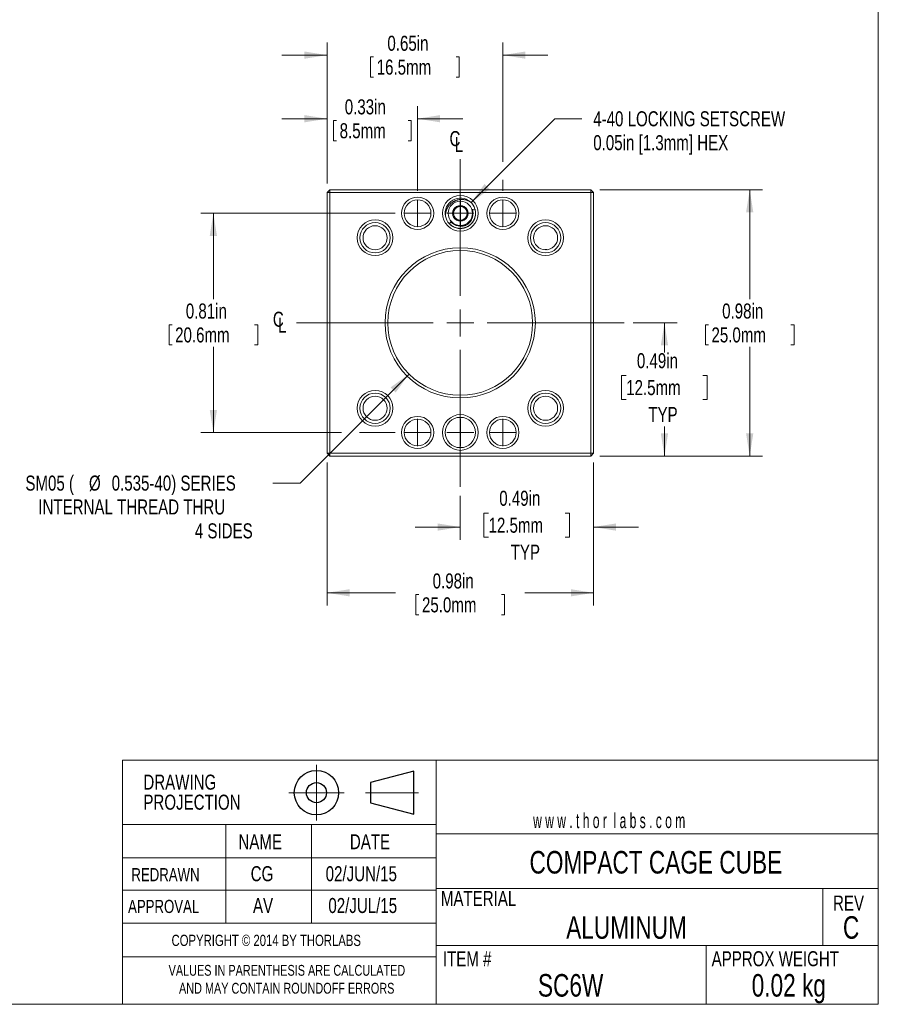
# Model space of a CAD drawing. Header units: inches. Extents: x 0.1 to 10.9, y 0 to 8.5.
# Tile 2 of 9: x 6.2 to 10.9, y 0 to 5.5. Entities that reach past the tile are written whole.
import ezdxf

# ---------------------------------------------------------------- set-up
doc = ezdxf.new("R2010")
doc.units = ezdxf.units.IN
doc.header["$MEASUREMENT"] = 0
doc.header["$PDSIZE"] = -1
doc.linetypes.add('CENTERX2', pattern=[0.8, 0.5, -0.1, 0.1, -0.1])
doc.styles.add('SLDTEXTSTYLE0', font='TXT', dxfattribs={"width": 0.75})
doc.styles.add('SLDTEXTSTYLE1', font='TXT', dxfattribs={"width": 0.6})
doc.dimstyles.new('SLDDIMSTYLE0', dxfattribs={"dimtxt": 0.083333, "dimasz": 0.125, "dimexe": 0, "dimexo": 0.0625, "dimgap": 0.020833, "dimtad": 0, "dimtih": 1, "dimtoh": 1, "dimlfac": 0.666667, "dimrnd": 1e-09, "dimdsep": 46, "dimtxsty": 'SLDTEXTSTYLE0', "dimsah": 1, "dimcen": 0.09, "dimadec": 0, "dimazin": 2, "dimtfac": 1, "dimtofl": 0, "dimtmove": 0, "dimatfit": 3, "dimfxl": 1, "dimfrac": 2, "dimtolj": 1, "dimtzin": 12, "dimarcsym": 0})
doc.dimstyles.new('SLDDIMSTYLE1', dxfattribs={"dimtxt": 0.083333, "dimasz": 0.125, "dimexe": 0, "dimexo": 0.0625, "dimgap": 0.020833, "dimtad": 0, "dimtih": 1, "dimtoh": 1, "dimlfac": 0.666667, "dimrnd": 1e-09, "dimzin": 12, "dimdsep": 46, "dimtxsty": 'SLDTEXTSTYLE0', "dimsah": 1, "dimcen": 0, "dimadec": 0, "dimazin": 3, "dimtfac": 1, "dimtofl": 0, "dimtmove": 0, "dimatfit": 3, "dimfxl": 1, "dimfrac": 2, "dimtolj": 1, "dimtzin": 12, "dimarcsym": 0})
doc.dimstyles.new('SLDDIMSTYLE2', dxfattribs={"dimtxt": 0.083333, "dimasz": 0.125, "dimexe": 0, "dimexo": 0.0625, "dimgap": 0.020833, "dimtad": 0, "dimtih": 1, "dimtoh": 1, "dimlfac": 0.666667, "dimrnd": 1e-09, "dimdsep": 46, "dimtxsty": 'SLDTEXTSTYLE0', "dimsah": 1, "dimcen": 0.09, "dimadec": 0, "dimazin": 2, "dimtfac": 1, "dimtmove": 0, "dimatfit": 0, "dimfxl": 1, "dimfrac": 2, "dimtolj": 1, "dimtzin": 12, "dimarcsym": 0})

# ---------------------------------------------------------------- blocks, each defined once
blk = doc.blocks.new('Third Angle Projection Block')
at = {"color": 7, "linetype": 'CENTERX2', "lineweight": 0}
for p, q in [((3.9951, 0.9376), (3.9951, 0.5538)), ((3.8033, 0.7457), (4.187, 0.7457)), ((4.3361, 0.7457), (4.7029, 0.7457))]:
    blk.add_line(p, q, dxfattribs=at)
at = {"color": 7, "linetype": 'Continuous', "lineweight": 30}
for p, q in [((4.6701, 0.8957), (4.3701, 0.8153)), ((4.6701, 0.5957), (4.6701, 0.8957)), ((4.3701, 0.8153), (4.3701, 0.6761)), ((4.3701, 0.6761), (4.6701, 0.5957))]:
    blk.add_line(p, q, dxfattribs=at)
for radius in [0.1536, 0.0696]:
    blk.add_circle((3.9951, 0.7457), radius, dxfattribs=at)
at = {"color": 7, "linetype": 'Continuous', "lineweight": 0}
blk.add_point((3.9951, 0.7457), dxfattribs=at)
blk = doc.blocks.new('SW_NOTE_0')
at = {"color": 0, "linetype": 'Continuous', "lineweight": 0, "char_height": 0.06, "attachment_point": 2, "style": 'SLDTEXTSTYLE0'}
for s, insert in [('VALUES IN PARENTHESIS ARE CALCULATED', (0.7837, 0.0773)), ('AND MAY CONTAIN ROUNDOFF ERRORS', (0.7826, -0.022))]:
    blk.add_mtext(s, dxfattribs=dict(at, insert=insert))
blk = doc.blocks.new('SW_NOTE_1')
at = {"color": 0, "linetype": 'Continuous', "lineweight": 0, "char_height": 0.08333, "attachment_point": 1, "style": 'SLDTEXTSTYLE0'}
for s, insert in [('DRAWING', (0, 0.1074)), ('PROJECTION', (0, -0.0037))]:
    blk.add_mtext(s, dxfattribs=dict(at, insert=insert))
blk = doc.blocks.new('_D')
at = {"color": 7, "linetype": 'Continuous', "lineweight": 0}
for p, q in [((9.4007, 4.5494), (10.3019, 4.5494)), ((10.2319, 4.5494), (10.2319, 3.9438)), ((9.9862, 3.8015), (9.9862, 3.689)), ((9.9862, 3.8015), (10.0031, 3.8015)), ((10.4775, 3.8015), (10.4606, 3.8015)), ((10.4775, 3.8015), (10.4775, 3.689)), ((9.9862, 3.689), (10.0031, 3.689)), ((10.2319, 3.0734), (10.2319, 3.6791)), ((10.4775, 3.689), (10.4606, 3.689)), ((9.4007, 3.0734), (10.3019, 3.0734))]:
    blk.add_line(p, q, dxfattribs=at)
for points in [[(10.2319, 4.5494), (10.2119, 4.4244), (10.2519, 4.4244)], [(10.2319, 3.0734), (10.2519, 3.1984), (10.2119, 3.1984)]]:
    blk.add_solid(points, dxfattribs=at)
at = {"color": 7, "linetype": 'Continuous', "lineweight": 0, "char_height": 0.08333, "attachment_point": 1, "style": 'SLDTEXTSTYLE0'}
for s, insert in [('0.98in', (10.0792, 3.9189)), ('25.0mm', (10.02, 3.7865))]:
    blk.add_mtext(s, dxfattribs=dict(at, insert=insert))
blk = doc.blocks.new('_D_1')
at = {"color": 7, "linetype": 'Continuous', "lineweight": 0}
for p, q in [((7.8897, 3.0384), (7.8897, 2.2453)), ((9.3657, 3.0384), (9.3657, 2.2453)), ((7.8897, 2.3153), (8.2689, 2.3153)), ((8.3821, 2.3053), (8.3821, 2.1929)), ((8.3821, 2.3053), (8.399, 2.3053)), ((8.8734, 2.3053), (8.8565, 2.3053)), ((8.8734, 2.3053), (8.8734, 2.1929)), ((9.3657, 2.3153), (8.9866, 2.3153)), ((8.3821, 2.1929), (8.399, 2.1929)), ((8.8734, 2.1929), (8.8565, 2.1929))]:
    blk.add_line(p, q, dxfattribs=at)
for points in [[(7.8897, 2.3153), (8.0147, 2.2953), (8.0147, 2.3353)], [(9.3657, 2.3153), (9.2407, 2.3353), (9.2407, 2.2953)]]:
    blk.add_solid(points, dxfattribs=at)
at = {"color": 7, "linetype": 'Continuous', "lineweight": 0, "char_height": 0.08333, "attachment_point": 1, "style": 'SLDTEXTSTYLE0'}
for s, insert in [('0.98in', (8.475, 2.4227)), ('25.0mm', (8.4159, 2.2903))]:
    blk.add_mtext(s, dxfattribs=dict(at, insert=insert))
blk = doc.blocks.new('_D_2')
at = {"color": 7, "linetype": 'Continuous', "lineweight": 0}
for p, q in [((8.344, 3.5277), (7.7402, 2.9238)), ((7.7402, 2.9238), (7.5902, 2.9238))]:
    blk.add_line(p, q, dxfattribs=at)
blk.add_solid([(8.344, 3.5277), (8.2415, 3.4534), (8.2698, 3.4252)], dxfattribs=at)
at = {"color": 7, "linetype": 'Continuous', "lineweight": 0, "attachment_point": 1, "style": 'SLDTEXTSTYLE0'}
for s, insert, char_height in [('SM05 (', (6.2182, 2.965), 0.08333), ('%%c', (6.5706, 2.965), 0.08333), ('0.535-40) SERIES', (6.6964, 2.965), 0.083333), ('INTERNAL THREAD THRU', (6.2899, 2.8327), 0.083333), ('4 SIDES', (7.1572, 2.7004), 0.08333)]:
    blk.add_mtext(s, dxfattribs=dict(at, insert=insert, char_height=char_height))
blk = doc.blocks.new('_D_3')
at = {"color": 7, "linetype": 'Continuous', "lineweight": 0}
for p, q in [((7.8897, 4.5844), (7.8897, 5.0131)), ((8.3915, 4.5439), (8.3915, 5.0131)), ((7.8897, 4.9431), (7.6397, 4.9431)), ((7.9258, 4.9332), (7.9258, 4.8207)), ((7.9258, 4.9332), (7.9427, 4.9332)), ((8.3554, 4.9332), (8.3385, 4.9332)), ((8.3554, 4.9332), (8.3554, 4.8207)), ((8.3915, 4.9431), (8.6415, 4.9431)), ((7.9258, 4.8207), (7.9427, 4.8207)), ((8.3554, 4.8207), (8.3385, 4.8207))]:
    blk.add_line(p, q, dxfattribs=at)
for points in [[(7.8897, 4.9431), (7.7647, 4.9631), (7.7647, 4.9231)], [(8.3915, 4.9431), (8.5165, 4.9231), (8.5165, 4.9631)]]:
    blk.add_solid(points, dxfattribs=at)
at = {"color": 7, "linetype": 'Continuous', "lineweight": 0, "char_height": 0.08333, "attachment_point": 1, "style": 'SLDTEXTSTYLE0'}
for s, insert in [('0.33in', (7.9879, 5.0506)), ('8.5mm', (7.9596, 4.9182))]:
    blk.add_mtext(s, dxfattribs=dict(at, insert=insert))
blk = doc.blocks.new('_D_4')
at = {"color": 7, "linetype": 'Continuous', "lineweight": 0}
for p, q in [((7.8897, 4.5844), (7.8897, 5.3657)), ((8.864, 4.7046), (8.864, 5.3657)), ((7.8897, 5.2957), (7.6397, 5.2957)), ((8.864, 5.2957), (9.114, 5.2957)), ((8.1312, 5.2857), (8.1312, 5.1733)), ((8.1312, 5.2857), (8.1481, 5.2857)), ((8.6225, 5.2857), (8.6056, 5.2857)), ((8.6225, 5.2857), (8.6225, 5.1733)), ((8.1312, 5.1733), (8.1481, 5.1733)), ((8.6225, 5.1733), (8.6056, 5.1733)), ((8.864, 4.5439), (8.864, 4.6046))]:
    blk.add_line(p, q, dxfattribs=at)
for points in [[(7.8897, 5.2957), (7.7647, 5.3157), (7.7647, 5.2757)], [(8.864, 5.2957), (8.989, 5.2757), (8.989, 5.3157)]]:
    blk.add_solid(points, dxfattribs=at)
at = {"color": 7, "linetype": 'Continuous', "lineweight": 0, "char_height": 0.08333, "attachment_point": 1, "style": 'SLDTEXTSTYLE0'}
for s, insert in [('0.65in', (8.2242, 5.4031)), ('16.5mm', (8.165, 5.2708))]:
    blk.add_mtext(s, dxfattribs=dict(at, insert=insert))
blk = doc.blocks.new('_D_5')
at = {"color": 7, "linetype": 'Continuous', "lineweight": 0}
for p, q in [((8.2665, 4.4189), (7.1898, 4.4189)), ((7.2598, 4.4189), (7.2598, 3.9438)), ((7.0142, 3.8015), (7.0142, 3.689)), ((7.0142, 3.8015), (7.0311, 3.8015)), ((7.5054, 3.8015), (7.4886, 3.8015)), ((7.5054, 3.8015), (7.5054, 3.689)), ((7.0142, 3.689), (7.0311, 3.689)), ((7.2598, 3.2039), (7.2598, 3.6791)), ((7.5054, 3.689), (7.4886, 3.689)), ((7.9703, 3.2039), (7.1898, 3.2039)), ((8.2665, 3.2039), (8.0703, 3.2039))]:
    blk.add_line(p, q, dxfattribs=at)
for points in [[(7.2598, 4.4189), (7.2398, 4.2939), (7.2798, 4.2939)], [(7.2598, 3.2039), (7.2798, 3.3289), (7.2398, 3.3289)]]:
    blk.add_solid(points, dxfattribs=at)
at = {"color": 7, "linetype": 'Continuous', "lineweight": 0, "char_height": 0.08333, "attachment_point": 1, "style": 'SLDTEXTSTYLE0'}
for s, insert in [('0.81in', (7.1071, 3.9189)), ('20.6mm', (7.048, 3.7865))]:
    blk.add_mtext(s, dxfattribs=dict(at, insert=insert))
blk = doc.blocks.new('_D_6')
at = {"color": 7, "linetype": 'Continuous', "lineweight": 0}
for p, q in [((8.6879, 4.4784), (9.1524, 4.9431)), ((9.1524, 4.9431), (9.3024, 4.9431))]:
    blk.add_line(p, q, dxfattribs=at)
blk.add_solid([(8.6879, 4.4784), (8.7904, 4.5526), (8.7621, 4.5809)], dxfattribs=at)
at = {"color": 7, "linetype": 'Continuous', "lineweight": 0, "char_height": 0.083333, "attachment_point": 1, "style": 'SLDTEXTSTYLE0'}
for s, insert in [('4-40 LOCKING SETSCREW', (9.3649, 4.9844)), ('0.05in [1.3mm] HEX', (9.3649, 4.8521))]:
    blk.add_mtext(s, dxfattribs=dict(at, insert=insert))
blk = doc.blocks.new('_D_7')
at = {"color": 7, "linetype": 'Continuous', "lineweight": 0}
for p, q in [((9.5857, 3.8114), (9.8294, 3.8114)), ((9.7594, 3.8114), (9.7594, 3.6473)), ((9.5475, 3.5193), (9.5222, 3.5193)), ((9.5222, 3.5193), (9.5222, 3.3869)), ((9.9713, 3.5193), (9.9967, 3.5193)), ((9.9967, 3.5193), (9.9967, 3.3869)), ((9.5222, 3.3869), (9.5475, 3.3869)), ((9.9967, 3.3869), (9.9713, 3.3869)), ((9.7594, 3.0734), (9.7594, 3.2376)), ((9.4007, 3.0734), (9.8294, 3.0734))]:
    blk.add_line(p, q, dxfattribs=at)
for points in [[(9.7594, 3.8114), (9.7394, 3.6864), (9.7794, 3.6864)], [(9.7594, 3.0734), (9.7794, 3.1984), (9.7394, 3.1984)]]:
    blk.add_solid(points, dxfattribs=at)
at = {"color": 7, "linetype": 'Continuous', "lineweight": 0, "char_height": 0.08333, "attachment_point": 1, "style": 'SLDTEXTSTYLE0'}
for s, insert in [('0.49in', (9.6067, 3.6436)), ('12.5mm', (9.5475, 3.4943)), ('TYP', (9.67, 3.345))]:
    blk.add_mtext(s, dxfattribs=dict(at, insert=insert))
blk = doc.blocks.new('_D_8')
at = {"color": 7, "linetype": 'Continuous', "lineweight": 0}
for p, q in [((9.3657, 3.0384), (9.3657, 2.6097)), ((8.6277, 2.8534), (8.6277, 2.6097)), ((8.7848, 2.7566), (8.7595, 2.7566)), ((8.7595, 2.7566), (8.7595, 2.6242)), ((9.2086, 2.7566), (9.234, 2.7566)), ((9.234, 2.7566), (9.234, 2.6242)), ((8.6277, 2.6797), (8.3777, 2.6797)), ((9.3657, 2.6797), (9.6157, 2.6797)), ((8.7595, 2.6242), (8.7848, 2.6242)), ((9.234, 2.6242), (9.2086, 2.6242))]:
    blk.add_line(p, q, dxfattribs=at)
for points in [[(8.6277, 2.6797), (8.5027, 2.6997), (8.5027, 2.6597)], [(9.3657, 2.6797), (9.4907, 2.6597), (9.4907, 2.6997)]]:
    blk.add_solid(points, dxfattribs=at)
at = {"color": 7, "linetype": 'Continuous', "lineweight": 0, "char_height": 0.08333, "attachment_point": 1, "style": 'SLDTEXTSTYLE0'}
for s, insert in [('0.49in', (8.844, 2.8809)), ('12.5mm', (8.7848, 2.7316)), ('TYP', (8.9073, 2.5823))]:
    blk.add_mtext(s, dxfattribs=dict(at, insert=insert))
blk = doc.blocks.new('SW_SYMBOL_MOD_CL')
at = {"color": 0, "linetype": 'Continuous', "lineweight": 0, "char_height": 30.8, "attachment_point": 5, "style": 'SLDTEXTSTYLE0'}
for s, insert in [('C', (15.7, 23.6)), ('L', (23.6, 11.8))]:
    blk.add_mtext(s, dxfattribs=dict(at, insert=insert))
blk = doc.blocks.new('SW_CENTERMARKSYMBOL_0')
at = {"color": 0, "linetype": 'Continuous', "lineweight": 0}
for p, q in [((0, 0.15), (0, 0.908)), ((0, 0), (0, 0.075)), ((-0.15, 0), (-0.908, 0)), ((0, 0), (-0.075, 0)), ((0, 0), (0, -0.075)), ((0, 0), (0.075, 0)), ((0.15, 0), (0.908, 0)), ((0, -0.15), (0, -0.908))]:
    blk.add_line(p, q, dxfattribs=at)
blk = doc.blocks.new('SW_CENTERMARKSYMBOL_1')
at = {"color": 0, "linetype": 'Continuous', "lineweight": 0}
for q in [(0, 0.075), (-0.075, 0), (0, -0.075), (0.075, 0)]:
    blk.add_line((0, 0), q, dxfattribs=at)
blk = doc.blocks.new('SW_CENTERMARKSYMBOL_2')
at = {"color": 0, "linetype": 'Continuous', "lineweight": 0}
for q in [(0, 0.075), (-0.075, 0), (0, -0.075), (0.075, 0)]:
    blk.add_line((0, 0), q, dxfattribs=at)
blk = doc.blocks.new('SW_CENTERMARKSYMBOL_3')
at = {"color": 0, "linetype": 'Continuous', "lineweight": 0}
for q in [(0, 0.075), (-0.075, 0), (0, -0.075), (0.075, 0)]:
    blk.add_line((0, 0), q, dxfattribs=at)
blk = doc.blocks.new('SW_CENTERMARKSYMBOL_4')
at = {"color": 0, "linetype": 'Continuous', "lineweight": 0}
for q in [(0, 0.075), (-0.075, 0), (0, -0.075), (0.075, 0)]:
    blk.add_line((0, 0), q, dxfattribs=at)
blk = doc.blocks.new('SW_CENTERMARKSYMBOL_5')
at = {"color": 0, "linetype": 'Continuous', "lineweight": 0}
for q in [(0, 0.075), (-0.075, 0), (0, -0.075), (0.075, 0)]:
    blk.add_line((0, 0), q, dxfattribs=at)
blk = doc.blocks.new('SW_CENTERMARKSYMBOL_6')
at = {"color": 0, "linetype": 'Continuous', "lineweight": 0}
for q in [(0, 0.075), (-0.075, 0), (0, -0.075), (0.075, 0)]:
    blk.add_line((0, 0), q, dxfattribs=at)

msp = doc.modelspace()

# ---------------------------------------------------------------- linework, layer by layer
at = {"color": 7, "linetype": 'Continuous', "lineweight": 0}
for p, q in [((10.9445, 0.0356), (10.9445, 8.4506)), ((7.9047, 4.5494), (7.8897, 4.5344)), ((7.9047, 4.5344), (7.8897, 4.5344)), ((7.8897, 3.0884), (7.8897, 4.5344)), ((7.9047, 4.5344), (7.9047, 4.5494)), ((7.9047, 4.5494), (9.3507, 4.5494)), ((7.9047, 4.5344), (7.9047, 3.0884)), ((9.3507, 4.5344), (7.9047, 4.5344)), ((9.3507, 4.5344), (9.3507, 4.5494)), ((9.3657, 4.5344), (9.3507, 4.5494)), ((9.3507, 3.0884), (9.3507, 4.5344)), ((9.3657, 4.5344), (9.3507, 4.5344)), ((9.3657, 4.5344), (9.3657, 3.0884)), ((8.709, 4.4427), (8.6952, 4.4408)), ((8.5762, 4.3721), (8.5676, 4.3611)), ((7.9047, 3.0734), (7.8897, 3.0884)), ((7.9047, 3.0884), (7.8897, 3.0884)), ((7.9047, 3.0734), (7.9047, 3.0884)), ((7.9047, 3.0884), (9.3507, 3.0884)), ((9.3507, 3.0734), (7.9047, 3.0734)), ((9.3657, 3.0884), (9.3507, 3.0884)), ((9.3507, 3.0734), (9.3507, 3.0884)), ((9.3507, 3.0734), (9.3657, 3.0884)), ((10.9445, 1.3874), (10.9445, 1.9698)), ((6.7572, 0.2977), (6.7572, 1.3874)), ((6.7572, 1.3874), (8.4938, 1.3874)), ((8.4938, 1.3874), (8.4938, 0.0356)), ((8.4938, 1.3874), (10.9445, 1.3874)), ((6.7572, 0.4841), (6.7572, 1.0302)), ((6.7572, 0.0356), (6.7572, 1.0302)), ((8.4938, 1.0302), (6.7572, 1.0302)), ((7.3281, 1.0302), (7.3281, 0.4841)), ((7.8037, 1.0302), (7.8037, 0.4841)), ((8.4938, 0.98), (10.9445, 0.98)), ((8.4938, 0.846), (6.7572, 0.846)), ((8.4938, 0.6662), (6.7572, 0.6662)), ((8.4938, 0.6756), (10.9445, 0.6756)), ((10.6365, 0.6756), (10.6365, 0.3599)), ((8.4938, 0.4841), (6.7572, 0.4841)), ((6.7572, 0.4841), (6.7572, 0.2977)), ((8.4938, 0.3599), (10.9445, 0.3599)), ((9.9901, 0.3599), (9.9901, 0.0356)), ((6.7572, 0.2977), (8.4938, 0.2977)), ((10.9445, 0.0356), (0.0622, 0.0356))]:
    msp.add_line(p, q, dxfattribs=at)
for centre, radius in [((8.3915, 4.4189), 0.0892), ((8.3915, 4.4189), 0.0742), ((8.6285, 4.4189), 0.099), ((8.6285, 4.4189), 0.0672), ((8.864, 4.4189), 0.0892), ((8.864, 4.4189), 0.0742), ((8.156, 4.2832), 0.099), ((8.156, 4.2832), 0.084), ((9.1008, 4.2832), 0.099), ((9.1008, 4.2832), 0.084), ((8.156, 4.2832), 0.0667), ((9.1008, 4.2832), 0.0668), ((8.6277, 3.8114), 0.4163), ((8.6277, 3.8114), 0.4013), ((8.156, 3.3383), 0.099), ((8.156, 3.3383), 0.084), ((8.156, 3.3383), 0.0667), ((9.1008, 3.3383), 0.099), ((9.1008, 3.3383), 0.084), ((9.1008, 3.3383), 0.0668), ((8.3915, 3.2039), 0.0892), ((8.3915, 3.2039), 0.0743), ((8.6285, 3.2039), 0.099), ((8.6285, 3.2039), 0.084), ((8.864, 3.2039), 0.0892), ((8.864, 3.2039), 0.0743)]:
    msp.add_circle(centre, radius, dxfattribs=at)
for radius, start, end in [(0.084, 49.4412, 190.5588), (0.084, 16.4559, 49.4412), (0.0433, 120, 180), (0.0375, 150, 210), (0.0375, 90, 150), (0.0433, 60, 120), (0.0375, 30, 90), (0.0433, 360, 60), (0.0375, 330, 30), (0.084, 0, 16.4559), (0.084, 190.5588, 223.5441), (0.084, 223.5441, 0), (0.0433, 180, 240), (0.0375, 210, 270), (0.0433, 240, 300), (0.0375, 270, 330), (0.0433, 300, 360)]:
    msp.add_arc((8.6285, 4.4189), radius, start, end, dxfattribs=at)
for points, knots in [([(8.5459, 4.4035), (8.5459, 4.4056), (8.5459, 4.4098), (8.5465, 4.416), (8.5475, 4.4221), (8.5488, 4.4282), (8.5506, 4.4341), (8.5528, 4.44), (8.5554, 4.4457), (8.5584, 4.4512), (8.5617, 4.4565), (8.5654, 4.4615), (8.5694, 4.4662), (8.5736, 4.4705), (8.5782, 4.4747), (8.583, 4.4784), (8.5881, 4.4819), (8.5933, 4.4849), (8.5987, 4.4876), (8.6043, 4.4899), (8.61, 4.4919), (8.6158, 4.4934), (8.6217, 4.4946), (8.6276, 4.4954), (8.6336, 4.4957), (8.6396, 4.4957), (8.6456, 4.4953), (8.6516, 4.4945), (8.6576, 4.4932), (8.6634, 4.4916), (8.6691, 4.4896), (8.6743, 4.4874), (8.679, 4.4851), (8.6817, 4.4836), (8.6831, 4.4828)], [0, 0, 0, 0, 0.032258, 0.064627, 0.097031, 0.129397, 0.161653, 0.193944, 0.226351, 0.258795, 0.291199, 0.323487, 0.35508, 0.386785, 0.418527, 0.45023, 0.481821, 0.512916, 0.544116, 0.575354, 0.606555, 0.63765, 0.668672, 0.699797, 0.730958, 0.762085, 0.793108, 0.824501, 0.855996, 0.887527, 0.919025, 0.95042, 0.97521, 1, 1, 1, 1]), ([(8.5676, 4.3611), (8.5689, 4.3597), (8.5717, 4.357), (8.5761, 4.3532), (8.5808, 4.3497), (8.5857, 4.3466), (8.5908, 4.3438), (8.5961, 4.3414), (8.6016, 4.3393), (8.6072, 4.3376), (8.6129, 4.3363), (8.6187, 4.3354), (8.6245, 4.335), (8.6302, 4.3349), (8.636, 4.3352), (8.6417, 4.3359), (8.6474, 4.337), (8.6528, 4.3385), (8.6581, 4.3403), (8.6633, 4.3425), (8.6684, 4.3449), (8.6732, 4.3477), (8.6777, 4.3508), (8.6821, 4.3542), (8.6862, 4.3578), (8.69, 4.3617), (8.6936, 4.3658), (8.6969, 4.3701), (8.6999, 4.3747), (8.7026, 4.3794), (8.705, 4.3842), (8.7071, 4.3893), (8.7089, 4.3945), (8.7103, 4.3998), (8.7114, 4.4052), (8.7121, 4.4107), (8.7125, 4.4161), (8.7125, 4.4216), (8.7121, 4.4269), (8.7115, 4.4323), (8.7105, 4.4376), (8.7095, 4.441), (8.709, 4.4427)], [0, 0, 0, 0, 0.026191, 0.052472, 0.078782, 0.105061, 0.13125, 0.15745, 0.183744, 0.210068, 0.236358, 0.262553, 0.288072, 0.313685, 0.339327, 0.364936, 0.390451, 0.415063, 0.439763, 0.464492, 0.489191, 0.513802, 0.537818, 0.561916, 0.586043, 0.610143, 0.634161, 0.658227, 0.68237, 0.706541, 0.730688, 0.754757, 0.779453, 0.804226, 0.829029, 0.853806, 0.878504, 0.902755, 0.927077, 0.951424, 0.975748, 1, 1, 1, 1]), ([(8.6068, 4.4564), (8.6059, 4.4548), (8.604, 4.4516), (8.6015, 4.4472), (8.5992, 4.4432), (8.5972, 4.4398), (8.5951, 4.436), (8.5927, 4.432), (8.5902, 4.4276), (8.5877, 4.4233), (8.586, 4.4204), (8.5852, 4.4189)], [0, 0, 0, 0, 0.132245, 0.2644529, 0.3545512, 0.4447191, 0.5348004, 0.6500407, 0.7652981, 0.8826377, 1, 1, 1, 1]), ([(8.6501, 4.4564), (8.6483, 4.4564), (8.6445, 4.4564), (8.6394, 4.4564), (8.6349, 4.4564), (8.6309, 4.4564), (8.6266, 4.4564), (8.6219, 4.4564), (8.6168, 4.4564), (8.6118, 4.4564), (8.6085, 4.4564), (8.6068, 4.4564)], [0, 0, 0, 0, 0.132245, 0.2644527, 0.3545515, 0.4447193, 0.534801, 0.6500406, 0.7652979, 0.8826375, 1, 1, 1, 1]), ([(8.6718, 4.4189), (8.6712, 4.4199), (8.6702, 4.4217), (8.6682, 4.4251), (8.6659, 4.4292), (8.6631, 4.4339), (8.6604, 4.4387), (8.6579, 4.443), (8.6557, 4.4468), (8.6538, 4.45), (8.652, 4.4532), (8.6507, 4.4554), (8.6501, 4.4564)], [0, 0, 0, 0, 0.075897, 0.151876, 0.275577, 0.399249, 0.526019, 0.652795, 0.739218, 0.825647, 0.91282, 1, 1, 1, 1]), ([(8.6952, 4.4408), (8.6955, 4.4395), (8.6963, 4.437), (8.6972, 4.4331), (8.6978, 4.4292), (8.6983, 4.4252), (8.6985, 4.4211), (8.6985, 4.417), (8.6983, 4.4129), (8.6978, 4.4088), (8.6971, 4.4046), (8.6963, 4.4009), (8.6953, 4.3977), (8.6944, 4.3949), (8.6933, 4.3921), (8.6925, 4.3903), (8.6921, 4.3893)], [0, 0, 0, 0, 0.075085, 0.150169, 0.226143, 0.302118, 0.379536, 0.457016, 0.534434, 0.614205, 0.694043, 0.773812, 0.830158, 0.886504, 0.943251, 1, 1, 1, 1]), ([(8.6223, 4.349), (8.6208, 4.3492), (8.6179, 4.3495), (8.6131, 4.3505), (8.6079, 4.3519), (8.603, 4.3536), (8.5988, 4.3555), (8.5952, 4.3573), (8.5914, 4.3594), (8.5876, 4.362), (8.5836, 4.3651), (8.5797, 4.3684), (8.5774, 4.3709), (8.5762, 4.3721)], [0, 0, 0, 0, 0.08364, 0.167609, 0.278311, 0.389016, 0.464867, 0.540777, 0.616629, 0.711553, 0.806478, 0.903238, 1, 1, 1, 1]), ([(8.5852, 4.4189), (8.5858, 4.4179), (8.587, 4.4158), (8.5889, 4.4126), (8.5907, 4.4093), (8.5929, 4.4055), (8.5954, 4.4013), (8.5981, 4.3966), (8.6009, 4.3918), (8.6032, 4.3877), (8.6052, 4.3842), (8.6063, 4.3824), (8.6068, 4.3814)], [0, 0, 0, 0, 0.086476, 0.172946, 0.260079, 0.347204, 0.470788, 0.594365, 0.721228, 0.848124, 0.924016, 1, 1, 1, 1]), ([(8.6068, 4.3814), (8.6087, 4.3814), (8.6124, 4.3814), (8.6175, 4.3814), (8.6221, 4.3814), (8.626, 4.3814), (8.6304, 4.3814), (8.6351, 4.3814), (8.6401, 4.3814), (8.6452, 4.3814), (8.6485, 4.3814), (8.6501, 4.3814)], [0, 0, 0, 0, 0.132245, 0.264453, 0.354552, 0.444719, 0.534801, 0.650041, 0.765298, 0.882638, 1, 1, 1, 1]), ([(8.6921, 4.3893), (8.6916, 4.388), (8.6907, 4.3854), (8.6889, 4.3816), (8.687, 4.3779), (8.6845, 4.374), (8.6816, 4.3701), (8.6782, 4.3663), (8.6745, 4.3627), (8.6704, 4.3595), (8.6662, 4.3566), (8.6617, 4.3541), (8.6571, 4.3521), (8.6523, 4.3504), (8.6474, 4.3491), (8.6424, 4.3482), (8.6373, 4.3478), (8.6323, 4.3478), (8.6273, 4.3481), (8.624, 4.3487), (8.6223, 4.349)], [0, 0, 0, 0, 0.047685, 0.095482, 0.143278, 0.19096, 0.249486, 0.308228, 0.366968, 0.42549, 0.483037, 0.540791, 0.598546, 0.656093, 0.71335, 0.770808, 0.828269, 0.885529, 0.942764, 1, 1, 1, 1]), ([(8.6501, 4.3814), (8.6511, 4.3831), (8.6529, 4.3863), (8.6555, 4.3907), (8.6578, 4.3947), (8.6597, 4.3981), (8.6619, 4.4018), (8.6643, 4.4059), (8.6668, 4.4103), (8.6693, 4.4146), (8.671, 4.4175), (8.6718, 4.4189)], [0, 0, 0, 0, 0.132245, 0.264453, 0.354552, 0.444719, 0.534802, 0.650041, 0.765298, 0.882638, 1, 1, 1, 1]), ([(9.0957, 4.2176), (9.0963, 4.2176), (9.0975, 4.2177), (9.0993, 4.2178), (9.101, 4.2178), (9.1026, 4.2177), (9.1041, 4.2176), (9.1055, 4.2175), (9.1069, 4.2173), (9.1081, 4.2171), (9.1087, 4.217), (9.1089, 4.217)], [0, 0, 0, 0, 0.135024, 0.249334, 0.367865, 0.46966, 0.574206, 0.680667, 0.78936, 0.915583, 1, 1, 1, 1])]:
    msp.add_open_spline(points, degree=3, knots=knots, dxfattribs=at)

# ---------------------------------------------------------------- block references
at = {"color": 7, "linetype": 'Continuous', "lineweight": 0, "xscale": 0.0027037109, "yscale": 0.0027037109, "zscale": 0.0027037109}
for p in [(8.5562, 4.7685), (7.5774, 3.7674)]:
    msp.add_blockref('SW_SYMBOL_MOD_CL', p, dxfattribs=at)
at = {"color": 7, "linetype": 'Continuous', "lineweight": 0}
for name, p in [('SW_CENTERMARKSYMBOL_0', (8.6277, 3.8114)), ('SW_CENTERMARKSYMBOL_3', (8.3915, 4.4189)), ('SW_CENTERMARKSYMBOL_6', (8.6285, 4.4189)), ('SW_CENTERMARKSYMBOL_2', (8.864, 4.4189)), ('SW_CENTERMARKSYMBOL_4', (8.3915, 3.2039)), ('SW_CENTERMARKSYMBOL_1', (8.6285, 3.2039)), ('SW_CENTERMARKSYMBOL_5', (8.864, 3.2039)), ('SW_NOTE_1', (6.872, 1.2001)), ('SW_NOTE_0', (6.8836, 0.1754))]:
    msp.add_blockref(name, p, dxfattribs=at)
at = {"color": 7, "linetype": 'Continuous', "xscale": 0.8, "yscale": 0.8, "zscale": 0.8}
msp.add_blockref('Third Angle Projection Block', (4.6349, 0.6109), dxfattribs=at)

# ---------------------------------------------------------------- texts
at = {"color": 7, "linetype": 'Continuous', "lineweight": 0}
for s, insert, char_height, attachment_point, style in [('w w w . t h o r  l a b s . c o m', (9.0316, 1.0943), 0.083333, 1, 'SLDTEXTSTYLE1'), ('NAME', (7.3987, 0.9772), 0.08333, 1, 'SLDTEXTSTYLE0'), ('DATE', (8.0163, 0.9772), 0.08333, 1, 'SLDTEXTSTYLE0'), ('COMPACT CAGE CUBE', (9.7117, 0.8842), 0.125, 2, 'SLDTEXTSTYLE0'), ('REDRAWN', (6.8056, 0.7895), 0.07292, 1, 'SLDTEXTSTYLE0'), ('CG', (7.4666, 0.7999), 0.08333, 1, 'SLDTEXTSTYLE0'), ('02/JUN/15', (7.8822, 0.7999), 0.08333, 1, 'SLDTEXTSTYLE0'), ('MATERIAL', (8.5205, 0.6624), 0.08333, 1, 'SLDTEXTSTYLE0'), ('APPROVAL', (6.7872, 0.6133), 0.07292, 1, 'SLDTEXTSTYLE0'), ('AV', (7.4793, 0.6237), 0.08333, 1, 'SLDTEXTSTYLE0'), ('02/JUL/15', (7.8972, 0.6237), 0.08333, 1, 'SLDTEXTSTYLE0'), ('REV', (10.6936, 0.6373), 0.08333, 1, 'SLDTEXTSTYLE0'), ('ALUMINUM', (9.5493, 0.5227), 0.125, 2, 'SLDTEXTSTYLE0'), ('C', (10.7937, 0.5227), 0.125, 2, 'SLDTEXTSTYLE0'), ('COPYRIGHT © 2014 BY THORLABS', (7.0281, 0.42), 0.0625, 1, 'SLDTEXTSTYLE0'), ('ITEM #', (8.5315, 0.3287), 0.08333, 1, 'SLDTEXTSTYLE0'), ('APPROX WEIGHT', (10.0209, 0.3287), 0.083333, 1, 'SLDTEXTSTYLE0'), ('SC6W', (9.2395, 0.202), 0.125, 2, 'SLDTEXTSTYLE0'), ('0.02 kg', (10.4484, 0.202), 0.125, 2, 'SLDTEXTSTYLE0')]:
    msp.add_mtext(s, dxfattribs=dict(at, insert=insert, char_height=char_height, attachment_point=attachment_point, style=style))

# ---------------------------------------------------------------- dimensions: what is measured, and where the dimension line sits
for base, p1, p2, dimstyle, picture, middle in [((8.864, 5.2957), (7.8897, 4.5344), (8.864, 4.4939), 'SLDDIMSTYLE2', '_D_4', (8.3769, 5.2957)), ((8.3915, 4.9431), (7.8897, 4.5344), (8.3915, 4.4939), 'SLDDIMSTYLE2', '_D_3', (8.1406, 4.9431)), ((7.8897, 2.3153), (9.3657, 3.0884), (7.8897, 3.0884), 'SLDDIMSTYLE0', '_D_1', (8.6277, 2.3153))]:
    dim = msp.add_linear_dim(base=base, p1=p1, p2=p2, dimstyle=dimstyle, dxfattribs=at)
    dim.commit()
    dim.dimension.update_dxf_attribs({"geometry": picture, "text_midpoint": middle, "dimtype": 160})
for p1, p2, text, picture, middle in [((8.5691, 4.3595), (8.6879, 4.4784), '4-40 LOCKING SETSCREW\\P0.05in [1.3mm] HEX', '_D_6', (10.0313, 4.9431)), ((8.9114, 4.0952), (8.344, 3.5277), 'SM05 (%%c0.535-40) SERIES\\PINTERNAL THREAD THRU\\P4 SIDES', '_D_2', (6.8729, 2.9238))]:
    dim = msp.add_diameter_dim_2p(p1=p1, p2=p2, text=text, dimstyle='SLDDIMSTYLE1', override={"dimpost": '<>'}, dxfattribs=at)
    dim.commit()
    dim.dimension.update_dxf_attribs({"geometry": picture, "text_midpoint": middle, "dimtype": 163})
for base, p1, p2, picture, middle in [((10.2319, 3.0734), (9.3507, 4.5494), (9.3507, 3.0734), '_D', (10.2319, 3.8114)), ((7.2598, 4.4189), (8.3165, 3.2039), (8.3165, 4.4189), '_D_5', (7.2598, 3.8114))]:
    dim = msp.add_linear_dim(base=base, p1=p1, p2=p2, angle=90, dimstyle='SLDDIMSTYLE0', dxfattribs=at)
    dim.commit()
    dim.dimension.update_dxf_attribs({"geometry": picture, "text_midpoint": middle, "dimtype": 160})
dim = msp.add_linear_dim(base=(9.7594, 3.0734), p1=(9.5357, 3.8114), p2=(9.3507, 3.0734), angle=90, text='<>\\PTYP', dimstyle='SLDDIMSTYLE0', dxfattribs=at)
dim.commit()
dim.dimension.update_dxf_attribs({"geometry": '_D_7', "text_midpoint": (9.7594, 3.4424), "dimtype": 160})
dim = msp.add_linear_dim(base=(9.3657, 2.6797), p1=(8.6277, 2.9034), p2=(9.3657, 3.0884), text='<>\\PTYP', dimstyle='SLDDIMSTYLE2', dxfattribs=at)
dim.commit()
dim.dimension.update_dxf_attribs({"geometry": '_D_8', "text_midpoint": (8.9967, 2.6797), "dimtype": 160})

doc.saveas('drawing.dxf')
